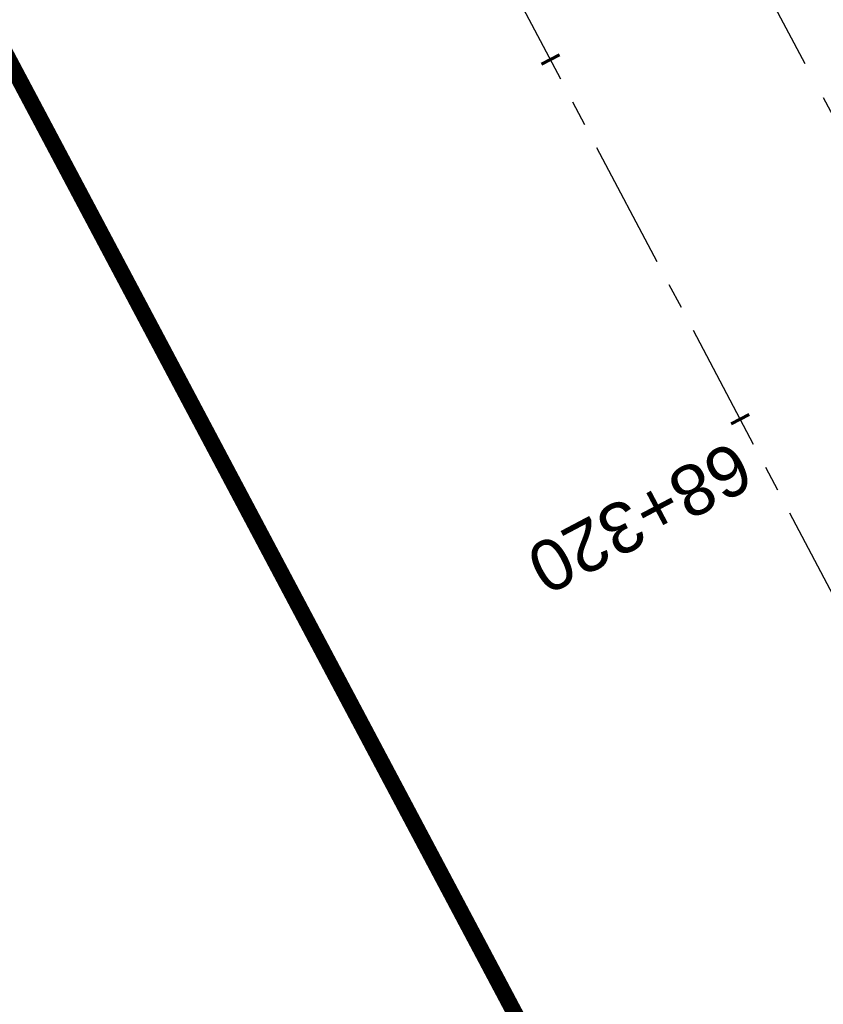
# Model space of a CAD drawing. Header units: metres. Extents: x 7529682 to 7533711, y 5721195 to 5727842.
# Tile 134 of 232: x 7530546 to 7530566, y 5726156 to 5726180. Entities that reach past the tile are written whole.
import ezdxf

# ---------------------------------------------------------------- set-up
doc = ezdxf.new("R2010")
doc.units = ezdxf.units.M
for name, pattern in [('817-dzialki-09-05-04$0$HIDDEN', [0.375, 0.25, -0.125]), ('ACAD_ISO05W100', [33, 24, -3, 0, -3, 0, -3]), ('CENTER', [50.800000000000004, 31.75, -6.35, 6.35, -6.35]), ('HIDDEN', [9.524999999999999, 6.35, -3.175])]:
    doc.linetypes.add(name, pattern=pattern)
doc.layers.add('C-DROGI-SYTUACJA-ETYKIETY', color=7, linetype='Continuous')
doc.layers.add('D-hatch-ciag-pieszo-rowerowy', color=7, linetype='Continuous', lineweight=13, true_color=0xff9f80)
doc.layers.add('D-LR-etap-III', color=7, linetype='817-dzialki-09-05-04$0$HIDDEN', lineweight=50, true_color=0x00008f)
for name, color, linetype, lineweight in [('D-krawędzie', 3, 'Continuous', 30), ('D-oś', 10, 'CENTER', 30), ('D-pas-drogowy', 7, 'ACAD_ISO05W100', 50)]:
    doc.layers.add(name, color=color, linetype=linetype, lineweight=lineweight)
doc.styles.get("Standard").update_dxf_attribs({"font": 'arial.ttf'})

# ---------------------------------------------------------------- blocks, each defined once
blk = doc.blocks.new('AeccTickLine')
at = {"color": 0, "linetype": 'ByBlock', "lineweight": -2}
blk.add_line((0, 1), (-3.673819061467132e-16, -1), dxfattribs=at)

msp = doc.modelspace()

# ---------------------------------------------------------------- hatches: boundary and pattern name
at = {"layer": 'D-hatch-ciag-pieszo-rowerowy'}
h = msp.add_hatch(dxfattribs=at)
h.set_pattern_fill('ANSI37', color=256, scale=0.15, style=0)
h.set_pattern_definition([(45, (0, 0), (-0.3367596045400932, 0.3367596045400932), []), (135, (0, 0), (-0.3367596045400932, -0.3367596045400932), [])])
edge = h.paths.add_edge_path()
edge.add_line((7530579.998522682, 5726163.493739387), (7530582.284496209, 5726164.518555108))
edge.add_line((7530582.284496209, 5726164.518555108), (7530574.938047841, 5726178.433592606))
edge.add_arc((7530619.154135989, 5726201.777490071), 49.99999999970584, 202.6680019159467, 207.8318275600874, ccw=False)
edge.add_line((7530573.016462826, 5726182.507951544), (7530570.149922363, 5726189.371401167))
edge.add_arc((7530524.012249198, 5726170.10186264), 50.00000000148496, 22.66800191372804, 27.59343639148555)
edge.add_line((7530568.325081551, 5726193.261588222), (7530565.111118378, 5726199.411048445))
edge.add_arc((7530529.660852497, 5726180.883267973), 40.00000000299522, 27.5934364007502, 33.13088798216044)
edge.add_line((7530563.157820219, 5726202.745407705), (7530555.510576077, 5726214.462444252))
edge.add_arc((7530589.007543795, 5726236.324583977), 39.99999999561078, 208.4475238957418, 213.1308879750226, ccw=False)
edge.add_line((7530553.837393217, 5726217.270437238), (7530543.027684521, 5726237.223001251))
edge.add_line((7530543.027684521, 5726237.223001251), (7530528.098577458, 5726266.318802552))
edge.add_line((7530528.098577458, 5726266.318802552), (7530507.524476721, 5726305.703644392))
edge.add_line((7530507.524476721, 5726305.703644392), (7530488.365786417, 5726341.908676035))
edge.add_line((7530488.365786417, 5726341.908676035), (7530485.291037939, 5726347.724119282))
edge.add_line((7530485.291037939, 5726347.724119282), (7530482.336740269, 5726347.963133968))
edge.add_line((7530482.336740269, 5726347.963133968), (7530486.156097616, 5726340.739370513))
edge.add_line((7530486.156097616, 5726340.739370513), (7530505.311679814, 5726304.540212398))
edge.add_line((7530505.311679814, 5726304.540212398), (7530525.878466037, 5726265.169372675))
edge.add_line((7530525.878466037, 5726265.169372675), (7530540.816194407, 5726236.056769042))
edge.add_line((7530540.816194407, 5726236.056769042), (7530551.687957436, 5726215.98966512))
edge.add_arc((7530586.858108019, 5726235.043811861), 40.00000000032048, 208.4475238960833, 213.1308879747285)
edge.add_line((7530553.361140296, 5726213.181672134), (7530560.998180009, 5726201.480270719))
edge.add_arc((7530527.501212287, 5726179.618130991), 40.00000000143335, 27.59343638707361, 33.130887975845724, ccw=False)
edge.add_line((7530562.95147817, 5726198.145911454), (7530566.059636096, 5726192.19889448))
edge.add_arc((7530521.746803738, 5726169.039168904), 50.00000000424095, 22.668001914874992, 27.593436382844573, ccw=False)
edge.add_line((7530567.884476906, 5726188.308707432), (7530570.753025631, 5726181.440449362))
edge.add_arc((7530616.890698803, 5726200.709987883), 50.00000000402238, 202.6680019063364, 207.8318275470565)
edge.add_line((7530572.674610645, 5726177.366090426), (7530579.998522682, 5726163.493739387))

# ---------------------------------------------------------------- linework, layer by layer
at = {"layer": 'D-krawędzie', "linetype": 'HIDDEN', "ltscale": 0.3, "flags": 128}
msp.add_lwpolyline([(7530572.009999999, 5726166.06), (7530548.24, 5726210.73)], dxfattribs=at)
at = {"layer": 'D-LR-etap-III', "ltscale": 10, "flags": 128}
msp.add_lwpolyline([(7531750.474471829, 5723895.103125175, 0.4, 0.4, 0), (7531750.505, 5723895.13, 0.4, 0.4, 0), (7531682.71, 5724022.92, 0.4, 0.4, 0), (7531619.177023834, 5724147.203692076, 0.4, 0.4, 0), (7531592.308960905, 5724198.48863389, 0.4, 0.4, 0), (7531553.263875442, 5724272.918564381, 0.4, 0.4, 0), (7531504.019999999, 5724366.79, 0.4, 0.4, 0), (7531482.09, 5724407.62, 0.4, 0.4, 0), (7531412.350402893, 5724541.182759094, 0.4, 0.4, 0), (7531388.463669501, 5724586.929768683, 0.4, 0.4, 0), (7531345.12, 5724669.94, 0.4, 0.4, 0), (7531127.66, 5725081.67, 0.4, 0.4, 0), (7531059.253139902, 5725211.040795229, 0.4, 0.4, 0), (7531008.007244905, 5725307.953830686, 0.4, 0.4, 0), (7530964.181635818, 5725390.835555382, 0.4, 0.4, 0), (7530914.557354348, 5725484.683561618, 0.4, 0.4, 0), (7530865.243241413, 5725577.493975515, 0.4, 0.4, 0), (7530840.085257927, 5725624.058651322, 0.4, 0.4, 0), (7530802.559525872, 5725694.924584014, 0.4, 0.4, 0), (7530755.54, 5725787.51, 0.4, 0.4, 0), (7530708.717810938, 5725876.303221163, 0.4, 0.4, 0), (7530695.12, 5725902.09, 0.4, 0.4, 0), (7530642.91397006, 5726001.07839487, 0.4, 0.4, 0), (7530634.934723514, 5726016.146615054, 0.4, 0.4, 0), (7530610.820000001, 5726061.929999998, 0.4, 0.4, 0), (7530610.820000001, 5726061.929999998, 0.4, 0.4, 0), (7530607.21, 5726063.51, 0.4, 0.4, 0), (7530597.42, 5726080.68, 0.4, 0.4, 0), (7530591.16, 5726088.44, 0.4, 0.4, 0), (7530581.28, 5726107.21, 0.4, 0.4, 0), (7530571.29, 5726130.56, 0.4, 0.4, 0), (7530549.554994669, 5726171.527317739, 0.4, 0.4, 0), (7530531.014309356, 5726206.473807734, 0.4, 0.4, 0), (7530516.461208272, 5726236.016618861, 0.4, 0.4, 0), (7530500.798929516, 5726266.141265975, 0.4, 0.4, 0), (7530491.349999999, 5726283.94, 0.4, 0.4, 0), (7530482.4, 5726303.41, 0.4, 0.4, 0), (7530482.4, 5726303.41, 0.4, 0.4, 0), (7530450.41, 5726357.28, 0.4, 0.4, 0), (7530397.759396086, 5726458.499907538, 0.4, 0.4, 0), (7530334.707815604, 5726583.664702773, 0.4, 0.4, 0), (7530303.939274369, 5726645.167943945, 0.4, 0.4, 0), (7530300.509779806, 5726651.777515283, 0.4, 0.4, 0), (7530289.213532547, 5726671.966724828, 0.4, 0.4, 0), (7530281.54, 5726685.57, 0.4, 0.4, 0), (7530261.37085633, 5726724.163374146, 0.4, 0.4, 0), (7530254.03, 5726738.21, 0.4, 0.4, 0), (7530197.219999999, 5726845.06, 0.4, 0.4, 0), (7530194.71, 5726849.15, 0.4, 0.4, 0), (7530195.92, 5726850.75, 0.4, 0.4, 0), (7530170.546669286, 5726892.961489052, 0.4, 0.4, 0), (7530143.174718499, 5726945.065838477, 0.4, 0.4, 0), (7530105.059999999, 5727018.32, 0.4, 0.4, 0), (7530100.059999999, 5727027.16, 0.4, 0.4, 0), (7530062.318670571, 5727099.625398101, 0.4, 0.4, 0), (7530015.378537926, 5727189.420463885, 0.4, 0.4, 0), (7529983.207960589, 5727250.206596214, 0.4, 0.4, 0), (7529953.284293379, 5727306.74720398, 0.4, 0.4, 0), (7529900.67053443, 5727406.15903814, 0.4, 0.4, 0), (7529890.630239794, 5727425.131178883, 0.4, 0.4, 0), (7529875.155383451, 5727454.426350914, 0.4, 0.4, 0), (7529857.560096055, 5727487.787346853, 0.4, 0.4, 0), (7529835.194401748, 5727530.19312405, 0.4, 0.4, 0), (7529811.740544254, 5727574.662079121, 0.4, 0.4, 0), (7529792.101859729, 5727611.922638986, 0.4, 0.4, 0), (7529768.066117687, 5727657.469613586, 0.4, 0.4, 0), (7529755.210566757, 5727682.131373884, 0.4, 0.4, 0), (7529753.309999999, 5727681.13, 0.4, 0.4, 0), (7529739.21, 5727707.77, 0.4, 0.4, 0), (7529735.394745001, 5727711.251990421, 0.4, 0.4, 0), (7529725.42, 5727730.2, 0.4, 0.4, 0), (7529723.55, 5727729.88, 0.4, 0.4, 0), (7529695.566668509, 5727782.932080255, 0.4, 0.4, 0), (7529717.67971874, 5727794.024357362, 0.4, 0.4, 0), (7529736.274870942, 5727758.647400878, 0.4, 0.4, 0), (7529736.274870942, 5727758.647400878, 0.4, 0.4, 0), (7529744.511003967, 5727750.406106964, 0.4, 0.4, 0), (7529744.511003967, 5727750.406106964, 0.4, 0.4, 0), (7529750.282568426, 5727738.549848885, 0.4, 0.4, 0), (7529777.108510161, 5727687.569424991, 0.4, 0.4, 0), (7529796.51537536, 5727651.329932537, 0.4, 0.4, 0), (7529814.937945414, 5727616.793170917, 0.4, 0.4, 0), (7529839.006722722, 5727572.303976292, 0.4, 0.4, 0), (7529860.617626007, 5727532.509108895, 0.4, 0.4, 0), (7529882.348967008, 5727491.504261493, 0.4, 0.4, 0), (7529904.865139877, 5727449.096370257, 0.4, 0.4, 0), (7529920.747384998, 5727418.884773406, 0.4, 0.4, 0), (7529946.676504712, 5727368.547487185, 0.4, 0.4, 0), (7529972.024701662, 5727320.573310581, 0.4, 0.4, 0), (7529987.740014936, 5727290.153392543, 0.4, 0.4, 0), (7529996.497385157, 5727273.661630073, 0.4, 0.4, 0), (7530017.541471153, 5727234.202689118, 0.4, 0.4, 0), (7530033.053657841, 5727204.864166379, 0.4, 0.4, 0), (7530051.622983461, 5727170.222745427, 0.4, 0.4, 0), (7530069.276612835, 5727137.015751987, 0.4, 0.4, 0), (7530089.385386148, 5727097.533639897, 0.4, 0.4, 0), (7530109.712512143, 5727060.746615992, 0.4, 0.4, 0), (7530136.769722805, 5727011.640131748, 0.4, 0.4, 0), (7530162.446686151, 5726962.743777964, 0.4, 0.4, 0), (7530187.674104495, 5726916.992101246, 0.4, 0.4, 0), (7530207.820739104, 5726879.335323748, 0.4, 0.4, 0), (7530230.625609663, 5726834.518686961, 0.4, 0.4, 0), (7530262.288093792, 5726776.61832811, 0.4, 0.4, 0), (7530277.509672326, 5726760.213143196, 0.4, 0.4, 0), (7530286.036865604, 5726744.106684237, 0.4, 0.4, 0), (7530288.097472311, 5726735.884066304, 0.4, 0.4, 0), (7530290.393870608, 5726725.046963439, 0.4, 0.4, 0), (7530296.17664807, 5726713.582980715, 0.4, 0.4, 0), (7530302.726195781, 5726701.18226779, 0.4, 0.4, 0), (7530325.685047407, 5726657.466383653, 0.4, 0.4, 0), (7530343.243978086, 5726623.648592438, 0.4, 0.4, 0), (7530360.229820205, 5726591.746871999, 0.4, 0.4, 0), (7530383.20855044, 5726548.059469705, 0.4, 0.4, 0), (7530406.017875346, 5726503.605514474, 0.4, 0.4, 0), (7530427.464919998, 5726462.620289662, 0.4, 0.4, 0), (7530447.9278544, 5726424.388014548, 0.4, 0.4, 0), (7530471.126878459, 5726379.920667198, 0.4, 0.4, 0), (7530490.501003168, 5726343.033350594, 0.4, 0.4, 0), (7530509.499458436, 5726306.733076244, 0.4, 0.4, 0), (7530529.890269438, 5726267.244072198, 0.4, 0.4, 0), (7530543.852446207, 5726238.990319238, 0.4, 0.4, 0), (7530554.808897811, 5726218.943990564, 0.4, 0.4, 0), (7530559.027108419, 5726212.223286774, 0.4, 0.4, 0), (7530563.060988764, 5726206.409670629, 0.4, 0.4, 0), (7530566.93354971, 5726200.463543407, 0.4, 0.4, 0), (7530569.771022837, 5726194.901501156, 0.4, 0.4, 0), (7530571.47319415, 5726191.282350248, 0.4, 0.4, 0), (7530572.839142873, 5726188.024533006, 0.4, 0.4, 0), (7530575.295071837, 5726182.034664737, 0.4, 0.4, 0), (7530579.736851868, 5726173.306070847, 0.4, 0.4, 0), (7530583.3, 5726167.41, 0.4, 0.4, 0), (7530593.4, 5726163.33, 0.4, 0.4, 0), (7530598.618375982, 5726155.264489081, 0.4, 0.4, 0), (7530608.258304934, 5726140.497132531, 0.4, 0.4, 0), (7530603.269999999, 5726136.83, 0.4, 0.4, 0), (7530606.53, 5726131.84, 0.4, 0.4, 0), (7530604.239057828, 5726124.21679044, 0.4, 0.4, 0), (7530605.847136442, 5726121.630127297, 0.4, 0.4, 0), (7530608.971611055, 5726116.164124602, 0.4, 0.4, 0), (7530618.114293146, 5726097.791111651, 0.4, 0.4, 0), (7530651.213125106, 5726034.959524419, 0.4, 0.4, 0), (7530670.243741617, 5725998.61095082, 0.4, 0.4, 0), (7530698.075474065, 5725945.952624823, 0.4, 0.4, 0), (7530716.505955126, 5725911.3051464, 0.4, 0.4, 0), (7530735.223454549, 5725875.667401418, 0.4, 0.4, 0), (7530752.504235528, 5725842.154920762, 0.4, 0.4, 0), (7530778.310652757, 5725793.501254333, 0.4, 0.4, 0), (7530797.499961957, 5725756.381811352, 0.4, 0.4, 0), (7530812.518974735, 5725728.28874362, 0.4, 0.4, 0), (7530820.039295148, 5725713.160404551, 0.4, 0.4, 0), (7530822.422446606, 5725710.193574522, 0.4, 0.4, 0), (7530833.154893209, 5725688.800634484, 0.4, 0.4, 0), (7530849.629354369, 5725656.158601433, 0.4, 0.4, 0), (7530867.98290276, 5725621.963939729, 0.4, 0.4, 0), (7530872.629809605, 5725612.88760475, 0.4, 0.4, 0), (7530880.354488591, 5725597.594500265, 0.4, 0.4, 0), (7530883.839446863, 5725593.389159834, 0.4, 0.4, 0), (7530891.782113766, 5725587.763349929, 0.4, 0.4, 0), (7530895.038670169, 5725584.280746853, 0.4, 0.4, 0), (7530897.033644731, 5725580.941110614, 0.4, 0.4, 0), (7530900.951646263, 5725579.945856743, 0.4, 0.4, 0), (7530904.80970798, 5725571.977328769, 0.4, 0.4, 0), (7530903.682362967, 5725568.566434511, 0.4, 0.4, 0), (7530908.900614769, 5725558.844845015, 0.4, 0.4, 0), (7530910.252030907, 5725545.671606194, 0.4, 0.4, 0), (7530912.872986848, 5725538.645543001, 0.4, 0.4, 0), (7530945.278171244, 5725478.464284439, 0.4, 0.4, 0), (7530959.692318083, 5725450.24628822, 0.4, 0.4, 0), (7531002.82670893, 5725368.192370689, 0.4, 0.4, 0), (7531044.703532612, 5725290.314293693, 0.4, 0.4, 0), (7531064.098839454, 5725253.212562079, 0.4, 0.4, 0), (7531083.010253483, 5725216.677517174, 0.4, 0.4, 0), (7531113.013137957, 5725158.465613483, 0.4, 0.4, 0), (7531137.364304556, 5725113.07076138, 0.4, 0.4, 0), (7531150.830830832, 5725086.711759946, 0.4, 0.4, 0), (7531159.745663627, 5725076.640848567, 0.4, 0.4, 0), (7531166.309999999, 5725074.58, 0.4, 0.4, 0), (7531172.29, 5725062.58, 0.4, 0.4, 0), (7531170.589828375, 5725055.605912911, 0.4, 0.4, 0), (7531173.732823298, 5725044.080706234, 0.4, 0.4, 0), (7531215.342008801, 5724964.859648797, 0.4, 0.4, 0), (7531238.054496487, 5724921.684649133, 0.4, 0.4, 0), (7531262.389821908, 5724875.282876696, 0.4, 0.4, 0), (7531295.587160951, 5724811.265731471, 0.4, 0.4, 0), (7531348.487908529, 5724712.362812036, 0.4, 0.4, 0), (7531363.740817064, 5724682.68394264, 0.4, 0.4, 0), (7531366.986905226, 5724675.865317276, 0.4, 0.4, 0), (7531382.541261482, 5724646.110625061, 0.4, 0.4, 0), (7531401.299165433, 5724610.874551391, 0.4, 0.4, 0), (7531428.964837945, 5724558.862274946, 0.4, 0.4, 0), (7531449.111202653, 5724520.397801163, 0.4, 0.4, 0), (7531477.292992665, 5724465.831467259, 0.4, 0.4, 0), (7531500.996290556, 5724421.112506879, 0.4, 0.4, 0), (7531512.121834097, 5724400.549045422, 0.4, 0.4, 0), (7531513.78163794, 5724396.757451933, 0.4, 0.4, 0), (7531526.32, 5724379.39, 0.4, 0.4, 0), (7531566.783642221, 5724302.73628205, 0.4, 0.4, 0), (7531578.579156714, 5724282.774819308, 0.4, 0.4, 0), (7531584.232619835, 5724273.111246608, 0.4, 0.4, 0), (7531590.109283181, 5724263.508189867, 0.4, 0.4, 0), (7531593.027899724, 5724258.771479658, 0.4, 0.4, 0), (7531595.711841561, 5724254.226824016, 0.4, 0.4, 0), (7531601.659976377, 5724243.898197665, 0.4, 0.4, 0), (7531606.097733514, 5724235.986407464, 0.4, 0.4, 0), (7531609.382207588, 5724230.799061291, 0.4, 0.4, 0), (7531611.580260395, 5724227.671180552, 0.4, 0.4, 0), (7531612.707802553, 5724225.86410867, 0.4, 0.4, 0), (7531618.665224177, 5724214.480919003, 0.4, 0.4, 0), (7531619.885522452, 5724212.333950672, 0.4, 0.4, 0), (7531620.931818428, 5724210.787064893, 0.4, 0.4, 0), (7531623.518605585, 5724207.111542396, 0.4, 0.4, 0), (7531626.143926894, 5724203.61306897, 0.4, 0.4, 0), (7531632.022984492, 5724196.485954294, 0.4, 0.4, 0), (7531653.949089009, 5724152.617641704, 0.4, 0.4, 0), (7531656.750690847, 5724143.103797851, 0.4, 0.4, 0), (7531659.61440691, 5724133.254504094, 0.4, 0.4, 0), (7531661.627147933, 5724128.646047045, 0.4, 0.4, 0.01093811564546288), (7531674.314987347, 5724101.43546424, 0.4, 0.4, 0), (7531685.137626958, 5724081.408252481, 0.4, 0.4, 0), (7531692.159945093, 5724066.277333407, 0.4, 0.4, 0), (7531699.662164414, 5724051.388120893, 0.4, 0.4, 0), (7531704.480624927, 5724040.808561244, 0.4, 0.4, 0), (7531704.480624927, 5724040.808561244, 0.4, 0.4, 0), (7531704.401251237, 5724037.368913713, 0.4, 0.4, 0), (7531720.383609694, 5724003.441317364, 0.4, 0.4, 0), (7531728.79890528, 5723986.206298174, 0.4, 0.4, 0), (7531733.237926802, 5723977.192631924, 0.4, 0.4, 0), (7531736.750027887, 5723969.505210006, 0.4, 0.4, 0), (7531737.336143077, 5723968.518916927, 0.4, 0.4, 0), (7531738.285051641, 5723967.699360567, 0.4, 0.4, 0), (7531742.180915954, 5723962.346428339, 0.4, 0.4, 0), (7531744.286141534, 5723958.615526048, 0.4, 0.4, 0), (7531755.393260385, 5723944.192617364, 0.4, 0.4, 0), (7531758.69, 5723936.76, 0.4, 0.4, 0), (7531780.08, 5723929.25, 0.4, 0.4, 0), (7531792.611989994, 5723906.337708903, 0.4, 0.4, 0), (7531792.611989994, 5723906.337708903, 0.4, 0.4, 0), (7531756.962094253, 5723883.055323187, 0.4, 0.4, 0), (7531750.46, 5723895.130000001, 0.4, 0.4, 0), (7531750.46, 5723895.130000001, 0, 0, 0)], format="xyseb", dxfattribs=at)
at = {"layer": 'D-oś', "ltscale": 0.1}
msp.add_lwpolyline([(7530594.845000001, 5726110.895), (7530540.21, 5726214.45), (7530503.320056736, 5726286.650988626), (7530486.173361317, 5726319.195761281), (7530460.324927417, 5726368.21823651), (7530439.345630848, 5726408.029539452), (7530417.989237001, 5726448.552129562), (7530400.958415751, 5726480.913646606), (7530382.667120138, 5726515.601615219), (7530364.162298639, 5726550.68206594), (7530346.909504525, 5726583.37050876), (7530329.964237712, 5726615.378234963), (7530313.508365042, 5726646.547986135), (7530301.370075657, 5726669.550802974)], dxfattribs=at)
at = {"layer": 'D-pas-drogowy', "ltscale": 0.2, "flags": 128}
msp.add_lwpolyline([(7531633.018560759, 5724182.834272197, 0.4, 0.4, 0), (7531617.558899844, 5724211.608162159, 0.4, 0.4, 0), (7531566.783642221, 5724302.73628205, 0.4, 0.4, 0), (7531538.419082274, 5724356.469679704, 0.4, 0.4, 0), (7531526.32, 5724379.39, 0.4, 0.4, 0), (7531516.102085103, 5724393.607319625, 0.4, 0.4, 0.001485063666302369), (7531513.78037409, 5724396.837773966, 0.4, 0.4, 0), (7531501.87, 5724413.41, 0.4, 0.4, 0), (7531474.926107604, 5724464.507896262, 0.4, 0.4, 0), (7531446.200436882, 5724518.992313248, 0.4, 0.4, 0), (7531424.962185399, 5724559.262257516, 0.4, 0.4, 0), (7531398.444460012, 5724609.565801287, 0.4, 0.4, 0), (7531379.647455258, 5724645.216004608, 0.4, 0.4, 0), (7531365.23, 5724672.56, 0.4, 0.4, 0), (7531341.305752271, 5724717.915356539, 0.4, 0.4, 0), (7531312.899996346, 5724771.788898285, 0.4, 0.4, 0), (7531292.590923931, 5724810.306502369, 0.4, 0.4, 0), (7531259.391619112, 5724873.271351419, 0.4, 0.4, 0), (7531233.740401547, 5724921.922582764, 0.4, 0.4, 0), (7531203.072738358, 5724980.092044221, 0.4, 0.4, 0), (7531173.471398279, 5725036.225177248, 0.4, 0.4, 0), (7531168.269999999, 5725046.09, 0.4, 0.4, 0), (7531172.29, 5725062.58, 0.4, 0.4, 0), (7531166.309999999, 5725074.58, 0.4, 0.4, 0), (7531150.32, 5725079.6, 0.4, 0.4, 0), (7531141.5, 5725096.43, 0.4, 0.4, 0), (7531109.311735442, 5725157.814415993, 0.4, 0.4, 0), (7531086.641300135, 5725201.047918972, 0.4, 0.4, 0), (7531059.198258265, 5725253.383662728, 0.4, 0.4, 0), (7531028.206828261, 5725312.48946212, 0.4, 0.4, 0), (7530999.104694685, 5725367.990143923, 0.4, 0.4, 0), (7530956.247527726, 5725449.724815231, 0.4, 0.4, 0), (7530924.397774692, 5725510.463768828, 0.4, 0.4, 0), (7530897.509999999, 5725561.74, 0.4, 0.4, 0), (7530894.46, 5725566.14, 0.4, 0.4, 0), (7530892.16, 5725570.49, 0.4, 0.4, 0), (7530869.362688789, 5725613.307018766, 0.4, 0.4, 0), (7530861.693971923, 5725627.704613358, 0.4, 0.4, 0), (7530852.74, 5725644.52, 0.4, 0.4, 0), (7530831.509999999, 5725684.2, 0.4, 0.4, 0), (7530811.13, 5725722.52, 0.4, 0.4, 0), (7530792.3476413, 5725757.940652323, 0.4, 0.4, 0), (7530768.03, 5725803.8, 0.4, 0.4, 0), (7530748.768542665, 5725840.178507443, 0.4, 0.4, 0), (7530727.7, 5725879.97, 0.4, 0.4, 0), (7530712.0981582, 5725909.54523909, 0.4, 0.4, 0), (7530693.644105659, 5725944.645156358, 0.4, 0.4, 0), (7530665.702224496, 5725997.538976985, 0.4, 0.4, 0), (7530641.759999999, 5726042.88, 0.4, 0.4, 0), (7530616.5, 5726091.48, 0.4, 0.4, 0), (7530604.628439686, 5726114.319880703, 0.4, 0.4, -0.007762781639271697), (7530602.5, 5726118.43, 0.4, 0.4, 0), (7530603.992037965, 5726123.394821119, 0.4, 0.4, 0), (7530606.53, 5726131.84, 0.4, 0.4, 0), (7530603.269999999, 5726136.83, 0.4, 0.4, 0), (7530593.775620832, 5726151.368713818, 0.4, 0.4, 0), (7530590.202637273, 5726156.84001263, 0.4, 0.4, 0), (7530583.3, 5726167.41, 0.4, 0.4, 0), (7530580.578343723, 5726170.427567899, 0.4, 0.4, 0), (7530575.849999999, 5726175.67, 0.4, 0.4, 0), (7530569.009999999, 5726186.66, 0.4, 0.4, 0), (7530562.555322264, 5726199.189409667, 0.4, 0.4, 0), (7530555.67, 5726211.39, 0.4, 0.4, 0), (7530548.29, 5726224.23, 0.4, 0.4, 0), (7530540.58, 5726237.71, 0.4, 0.4, 0), (7530532.679999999, 5726252.65, 0.4, 0.4, 0), (7530524.059999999, 5726269.35, 0.4, 0.4, 0), (7530502.82, 5726309.91, 0.4, 0.4, 0), (7530488.83, 5726336.63, 0.4, 0.4, 0), (7530466.03, 5726380.16, 0.4, 0.4, 0), (7530438.469999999, 5726432.77, 0.4, 0.4, 0), (7530424.53, 5726459.09, 0.4, 0.4, 0), (7530401.63, 5726502.97, 0.4, 0.4, 0), (7530383.38, 5726538.06, 0.4, 0.4, 0), (7530353.969999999, 5726593.52, 0.4, 0.4, 0), (7530338.469999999, 5726622.74, 0.4, 0.4, 0), (7530322.009999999, 5726653.88, 0.4, 0.4, 0), (7530297.54, 5726700.33, 0.4, 0.4, 0), (7530287.38, 5726719.6, 0.4, 0.4, 0), (7530285.94993921, 5726722.315508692, 0.4, 0.4, 0), (7530280.259999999, 5726733.12, 0.4, 0.4, 0), (7530266.73, 5726758.74, 0.4, 0.4, 0), (7530260.42, 5726770.47, 0.4, 0.4, 0), (7530253.25, 5726783.82, 0.4, 0.4, 0), (7530244.95, 5726799.33, 0.4, 0.4, 0), (7530239.389999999, 5726808.49, 0.4, 0.4, 0), (7530238.29, 5726807.9, 0.4, 0.4, 0), (7530218.11, 5726850.67, 0.4, 0.4, 0), (7530175.906646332, 5726928.168028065, 0.4, 0.4, 0), (7530096.679999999, 5727076.15, 0.4, 0.4, 0), (7530094.679999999, 5727079.89, 0.4, 0.4, 0), (7530064.59693469, 5727135.522637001, 0.4, 0.4, 0), (7530046.730970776, 5727168.8921561, 0.4, 0.4, 0), (7530025.803045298, 5727208.461374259, 0.4, 0.4, 0), (7530012.846501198, 5727232.979315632, 0.4, 0.4, 0), (7529994.15, 5727268.45, 0.4, 0.4, 0), (7529981.670868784, 5727291.93018666, 0.4, 0.4, 0), (7529949.889999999, 5727351.73, 0.4, 0.4, 0), (7529924.75, 5727399.03, 0.4, 0.4, 0), (7529915.515824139, 5727417.099754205, 0.4, 0.4, 0), (7529885.83, 5727475.19, 0.4, 0.4, 0), (7529862.559999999, 5727519.97, 0.4, 0.4, 0), (7529852.984923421, 5727538.191086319, 0.4, 0.4, 0), (7529836.513084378, 5727569.51130111, 0.4, 0.4, 0), (7529815.36890814, 5727609.140983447, 0.4, 0.4, 0), (7529792.795203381, 5727651.247499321, 0.4, 0.4, 0), (7529774.199114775, 5727685.858348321, 0.4, 0.4, 0), (7529746.966026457, 5727736.059440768, 0.4, 0.4, 0), (7529733.92, 5727757.62, 0.4, 0.4, 0), (7529708.607472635, 5727806.388536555, 0.4, 0.4, 0), (7529688.491967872, 5727796.344621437, 0.4, 0.4, 0), (7529723.55, 5727729.88, 0.4, 0.4, 0), (7529725.42, 5727730.2, 0.4, 0.4, 0), (7529735.38, 5727711.28, 0.4, 0.4, 0), (7529739.21, 5727707.77, 0.4, 0.4, 0), (7529753.309999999, 5727681.13, 0.4, 0.4, 0), (7529755.178396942, 5727682.114424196, 0.4, 0.4, 0), (7529792.101859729, 5727611.922638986, 0.4, 0.4, 0), (7529811.740544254, 5727574.662079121, 0.4, 0.4, 0), (7529835.194401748, 5727530.19312405, 0.4, 0.4, 0), (7529857.560096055, 5727487.787346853, 0.4, 0.4, 0), (7529875.155383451, 5727454.426350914, 0.4, 0.4, 0), (7529890.630239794, 5727425.131178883, 0.4, 0.4, 0), (7529900.67053443, 5727406.15903814, 0.4, 0.4, 0), (7529953.284293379, 5727306.74720398, 0.4, 0.4, 0), (7529983.207960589, 5727250.206596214, 0.4, 0.4, 0), (7530015.378537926, 5727189.420463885, 0.4, 0.4, 0), (7530062.318670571, 5727099.625398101, 0.4, 0.4, 0), (7530100.059999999, 5727027.16, 0.4, 0.4, 0), (7530105.059999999, 5727018.32, 0.4, 0.4, 0), (7530143.174718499, 5726945.065838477, 0.4, 0.4, 0), (7530170.546669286, 5726892.961489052, 0.4, 0.4, 0), (7530195.92, 5726850.75, 0.4, 0.4, 0), (7530194.71, 5726849.15, 0.4, 0.4, 0), (7530197.219999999, 5726845.06, 0.4, 0.4, 0), (7530254.03, 5726738.21, 0.4, 0.4, 0), (7530261.37085633, 5726724.163374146, 0.4, 0.4, 0), (7530281.54, 5726685.57, 0.4, 0.4, 0), (7530289.213532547, 5726671.966724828, 0.4, 0.4, 0), (7530300.509779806, 5726651.777515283, 0.4, 0.4, 0), (7530303.939274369, 5726645.167943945, 0.4, 0.4, 0), (7530334.707815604, 5726583.664702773, 0.4, 0.4, 0), (7530397.759396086, 5726458.499907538, 0.4, 0.4, 0), (7530450.41, 5726357.28, 0.4, 0.4, 0), (7530482.4, 5726303.41, 0.4, 0.4, 0), (7530483.687990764, 5726301.003383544, 0.4, 0.4, 0), (7530491.349999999, 5726283.94, 0.4, 0.4, 0), (7530512.67, 5726243.78, 0.4, 0.4, 0), (7530529.429999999, 5726209.46, 0.4, 0.4, 0), (7530571.29, 5726130.56, 0.4, 0.4, 0), (7530581.28, 5726107.21, 0.4, 0.4, 0), (7530591.16, 5726088.44, 0.4, 0.4, 0), (7530597.42, 5726080.68, 0.4, 0.4, 0), (7530607.21, 5726063.51, 0.4, 0.4, 0), (7530610.820000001, 5726061.929999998, 0.4, 0.4, 0), (7530634.934723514, 5726016.146615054, 0.4, 0.4, 0), (7530642.91397006, 5726001.07839487, 0.4, 0.4, 0), (7530695.12, 5725902.09, 0.4, 0.4, 0), (7530708.717810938, 5725876.303221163, 0.4, 0.4, 0), (7530755.54, 5725787.51, 0.4, 0.4, 0), (7530802.559525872, 5725694.924584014, 0.4, 0.4, 0), (7530840.085257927, 5725624.058651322, 0.4, 0.4, 0), (7530865.243241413, 5725577.493975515, 0.4, 0.4, 0), (7530914.557354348, 5725484.683561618, 0.4, 0.4, 0), (7530964.181635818, 5725390.835555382, 0.4, 0.4, 0), (7531008.007244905, 5725307.953830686, 0.4, 0.4, 0), (7531059.253139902, 5725211.040795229, 0.4, 0.4, 0), (7531127.66, 5725081.67, 0.4, 0.4, 0), (7531345.12, 5724669.94, 0.4, 0.4, 0), (7531388.463669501, 5724586.929768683, 0.4, 0.4, 0), (7531412.350402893, 5724541.182759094, 0.4, 0.4, 0), (7531482.09, 5724407.62, 0.4, 0.4, 0), (7531504.019999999, 5724366.79, 0.4, 0.4, 0), (7531519.374444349, 5724337.520497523, 0.4, 0.4, 0), (7531563.748815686, 5724252.931583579, 0.4, 0.4, 0), (7531602.175111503, 5724179.681224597, 0.4, 0.4, 0), (7531619.177023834, 5724147.203692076, 0.4, 0.4, 0), (7531625.038493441, 5724135.63500206, 0.4, 0.4, 0), (7531656.796442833, 5724073.31633882, 0.4, 0.4, 0), (7531675.12, 5724037.36, 0.4, 0.4, 0), (7531682.71, 5724022.92, 0.4, 0.4, 0), (7531705.565196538, 5723979.810545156, 0.4, 0.4, 0), (7531736.605941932, 5723921.261514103, 0.4, 0.4, 0), (7531750.46, 5723895.130000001, 0.4, 0.4, 0), (7531740.769999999, 5723886.56, 0.4, 0.4, 0), (7531732.86, 5723885, 0.4, 0.4, 0), (7531722.179999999, 5723887.77, 0.4, 0.4, 0), (7531729.87, 5723862.17, 0.4, 0.4, 0), (7531742.92, 5723861.93, 0.4, 0.4, 0), (7531763.71, 5723859.52, 0.4, 0.4, 0), (7531768.42, 5723854.12, 0.4, 0.4, 0), (7531787.42, 5723817.97, 0.4, 0.4, 0), (7531795.57, 5723809.82, 0.4, 0.4, 0), (7531816.346897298, 5723819.850397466, 0.4, 0.4, 0), (7531816.346897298, 5723819.850397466, 0.4, 0.4, 0), (7531805.059999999, 5723843.23, 0.4, 0.4, 0), (7531803.61, 5723886.23, 0.4, 0.4, 0), (7531803.61, 5723886.23, 0.4, 0.4, 0), (7531780.08, 5723929.25, 0.4, 0.4, 0), (7531758.69, 5723936.76, 0.4, 0.4, 0), (7531749.3590272, 5723946.412126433, 0.4, 0.4, 0), (7531742.71, 5723953.29, 0.4, 0.4, 0), (7531735.177368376, 5723967.877529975, 0.4, 0.4, 0), (7531722.37, 5723992.68, 0.4, 0.4, 0), (7531705.041669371, 5724030.885563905, 0.4, 0.4, 0), (7531699.469999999, 5724043.17, 0.4, 0.4, 0), (7531692.69, 5724058.11, 0.4, 0.4, 0), (7531679.672010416, 5724084.016803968, 0.4, 0.4, 0), (7531674.55, 5724094.21, 0.4, 0.4, 0), (7531666.633166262, 5724114.002855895, 0.4, 0.4, 0), (7531649, 5724153.82, 0.4, 0.4, 0), (7531641.49, 5724149.34, 0.4, 0.4, 0), (7531626.04, 5724179.34, 0.4, 0.4, 0), (7531633.03, 5724182.84, 0, 0, 0)], format="xyseb", dxfattribs=at)

# ---------------------------------------------------------------- block references
at = {"layer": 'C-DROGI-SYTUACJA-ETYKIETY', "color": 2, "linetype": 'Continuous', "lineweight": 60, "xscale": 0.2499999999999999, "yscale": 0.2499999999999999, "zscale": 0.2499999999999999, "rotation": 297.8158615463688}
for p in [(7530559.03102508, 5726178.776690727), (7530563.697340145, 5726169.932172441)]:
    msp.add_blockref('AeccTickLine', p, dxfattribs=at)

# ---------------------------------------------------------------- texts
at = {"layer": 'C-DROGI-SYTUACJA-ETYKIETY', "color": 2}
msp.add_text('68+320', height=1.25, rotation=207.8158615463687, dxfattribs=at).set_placement((7530563.540657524, 5726169.42551619))

doc.saveas('drawing.dxf')
